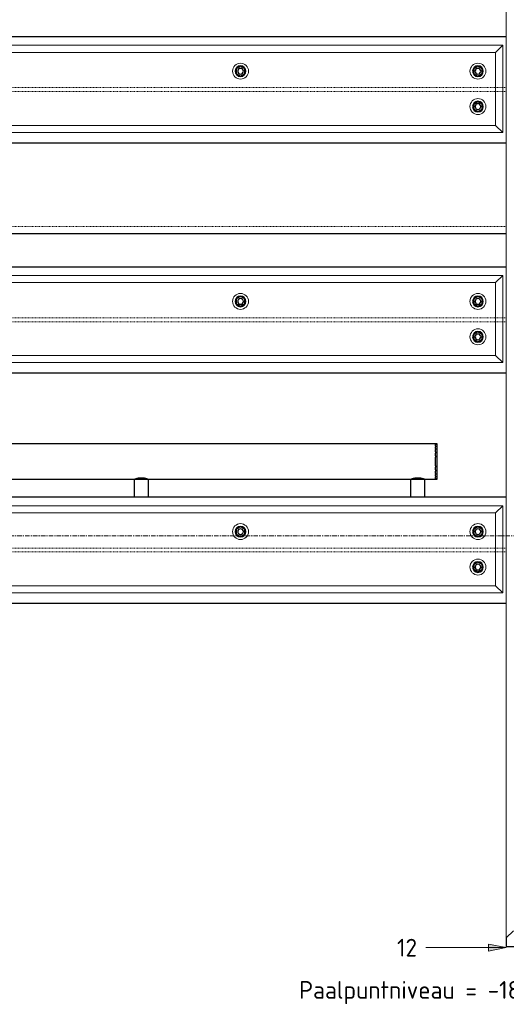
# Model space of a CAD drawing. Header units: millimetres. Extents: x -253989 to -201512, y -82117 to 103114.
# Tile 37 of 67: x -231768 to -230395, y -1322 to 1457. Entities that reach past the tile are written whole.
import ezdxf

# ---------------------------------------------------------------- set-up
doc = ezdxf.new("R2010")
doc.units = ezdxf.units.MM
doc.linetypes.add('Grid Line', pattern=[22.225, 12.7, -3.175, 3.175, -3.175])
doc.linetypes.add('XX-HIDDEN', pattern=[4, 2, -2])
for name, color, linetype, lineweight in [('N-CO-BC-BETONVORM-G', 50, 'Continuous', 25), ('N-CO-BC-BETONVORM-G-1', 50, 'XX-HIDDEN', 18), ('N-CO-BC-BETONVORM-GN', 10, 'XX-HIDDEN', 18), ('N-CO-KC-KUNSTSTOFVORM-G', 7, 'Continuous', 13), ('N-CO-SC-STAALVORM-G', 10, 'Continuous', 25), ('X-XX-AL-T25-1', 7, 'Continuous', 13), ('X-XX-AL-VERWIJZING-G-1', 7, 'Grid Line', 18)]:
    doc.layers.add(name, color=color, linetype=linetype, lineweight=lineweight)
doc.styles.add('NLCS-ISO_1', font='NLCS-ISO.ttf', dxfattribs={"height": 50})

# ---------------------------------------------------------------- blocks, each defined once
blk = doc.blocks.new('GM_Hakorit_3820 - GM_Hakorit_3820-3712024-Section 12')
at = {"layer": 'N-CO-KC-KUNSTSTOFVORM-G'}
for p, q in [((250572.7, -1134.9), (250572.7, 2684.9)), ((250572.7, -1135), (250592.7, -1115))]:
    blk.add_line(p, q, dxfattribs=at)
blk = doc.blocks.new('GM_Hakorit_4490 - GM_Hakorit_4490-3691116-Section 12')
at = {"layer": 'N-CO-KC-KUNSTSTOFVORM-G'}
for p, q in [((250562.7, 2685), (246182.8, 2685)), ((250542.7, 2665), (250562.7, 2685)), ((250562.7, 2684.9), (250562.7, 2439.1)), ((250542.7, 2665), (246202.7, 2665)), ((250542.7, 2459), (250542.7, 2665)), ((250542.7, 2459), (246202.7, 2459)), ((250562.7, 2439), (250542.7, 2459)), ((250562.7, 2439), (246182.8, 2439))]:
    blk.add_line(p, q, dxfattribs=at)
for centre, start, end in [((249822.7, 2612), 0, 180), ((250492.7, 2612), 0, 180), ((249822.7, 2612), 180, 0), ((250492.7, 2612), 180, 0), ((250492.7, 2512), 0, 180), ((250492.7, 2512), 180, 0)]:
    blk.add_arc(centre, 22.5, start, end, dxfattribs=at)
blk = doc.blocks.new('GM_Bouten_Moeren_Zeskant - M16-3610774-Section 12')
at = {"layer": 'N-CO-SC-STAALVORM-G'}
for p, q in [((243192.7, 2625.8), (243180.7, 2618.8)), ((243180.7, 2618.8), (243180.7, 2605)), ((243204.7, 2618.8), (243192.7, 2625.8)), ((243204.7, 2605), (243204.7, 2618.8)), ((243180.7, 2605), (243192.7, 2598.1)), ((243192.7, 2598.1), (243204.7, 2605))]:
    blk.add_line(p, q, dxfattribs=at)
for radius, start, end in [(15, 0, 180), (8, 0, 180), (15, 180, 0), (8, 180, 0)]:
    blk.add_arc((243192.7, 2611.9), radius, start, end, dxfattribs=at)
blk = doc.blocks.new('GM_Haalbuis_4000 - GM_Haalbuis_4000-3601514-Section 12')
at = {"layer": 'N-CO-SC-STAALVORM-G'}
for p, q in [((250372.7, 260), (246372.7, 260)), ((250377.7, 260), (250372.7, 260)), ((250372.7, 258.4), (250372.7, 260)), ((250372.7, 258.3), (250372.7, 257.4)), ((250372.7, 254.1), (250372.7, 257.4)), ((250372.7, 254.1), (250372.7, 251.7)), ((250372.7, 247), (250372.7, 251.7)), ((250377.7, 210), (250377.7, 260)), ((250372.7, 247), (250372.7, 243.6)), ((250372.7, 237.5), (250372.7, 243.6)), ((250372.7, 237.6), (250372.7, 233.5)), ((250372.7, 225.9), (250372.7, 233.6)), ((250372.7, 225.9), (250372.7, 222.1)), ((250372.7, 210), (250372.7, 222.1)), ((250372.7, 197.9), (250372.7, 210)), ((250372.7, 197.9), (250372.7, 193.7)), ((250377.7, 160), (250377.7, 210)), ((250372.7, 186.4), (250372.7, 193.7)), ((250372.7, 186.5), (250372.7, 182.4)), ((250372.7, 176.4), (250372.7, 182.5)), ((250372.7, 176.4), (250372.7, 173)), ((250372.7, 168.3), (250372.7, 173)), ((250372.7, 168.3), (250372.7, 165.9)), ((246372.7, 160), (250372.7, 160)), ((249522.7, 160), (249522.7, 110)), ((249562.7, 110), (249562.7, 160)), ((250302.7, 160), (250302.7, 110)), ((250342.7, 110), (250342.7, 160)), ((250372.7, 162.6), (250372.7, 165.9)), ((250372.7, 162.6), (250372.7, 161.7)), ((250372.7, 160), (250372.7, 161.6)), ((250372.7, 160), (250377.7, 160))]:
    blk.add_line(p, q, dxfattribs=at)
for points, knots in [([(249522.8, 160), (249522.8, 160), (249523, 160.1), (249523.4, 160.3), (249523.9, 160.5), (249524.6, 160.7), (249525.4, 161), (249526.2, 161.3), (249526.9, 161.5), (249527.2, 161.6), (249527.4, 161.7)], [-0.9884455, -0.9884455, -0.9884455, -0.9884455, -0.9444444, -0.9166667, -0.8888889, -0.8611111, -0.8333333, -0.8055556, -0.7916667, -0.7777778, -0.7777778, -0.7777778, -0.7777778]), ([(249527.4, 161.7), (249527.6, 161.7), (249528, 161.9), (249528.8, 162.1), (249529.9, 162.4), (249531, 162.7), (249532, 162.9), (249532.7, 163.1), (249533.5, 163.2), (249534.5, 163.4), (249535.8, 163.7), (249537.5, 163.9), (249539.2, 164.1), (249541, 164.1), (249542.7, 164.2), (249544.5, 164.1), (249546.3, 164.1), (249548, 163.9), (249549.6, 163.7), (249551, 163.4), (249552, 163.2), (249552.8, 163.1), (249553.5, 162.9), (249554.5, 162.7), (249555.6, 162.4), (249556.7, 162.1), (249557.5, 161.9), (249557.9, 161.7), (249558, 161.7)], [-0.7777778, -0.7777778, -0.7777778, -0.7777778, -0.7638889, -0.75, -0.7222222, -0.6944444, -0.6805556, -0.6666667, -0.6527778, -0.6388889, -0.6111111, -0.5833333, -0.5555556, -0.5277778, -0.5, -0.4722222, -0.4444444, -0.4166667, -0.3888889, -0.3611111, -0.3472222, -0.3333333, -0.3194444, -0.3055556, -0.2777778, -0.25, -0.2361111, -0.2222222, -0.2222222, -0.2222222, -0.2222222]), ([(249558, 161.7), (249558.2, 161.6), (249558.6, 161.5), (249559.3, 161.3), (249560.1, 161), (249560.9, 160.7), (249561.5, 160.5), (249562.1, 160.3), (249562.5, 160.1), (249562.7, 160), (249562.7, 160)], [-0.2222222, -0.2222222, -0.2222222, -0.2222222, -0.2083333, -0.1944444, -0.1666667, -0.1388889, -0.1111111, -0.0833333, -0.0555556, -0.0115495, -0.0115495, -0.0115495, -0.0115495]), ([(250302.8, 160), (250302.8, 160), (250303, 160.1), (250303.4, 160.3), (250303.9, 160.5), (250304.6, 160.7), (250305.4, 161), (250306.2, 161.3), (250306.9, 161.5), (250307.2, 161.6), (250307.4, 161.7)], [-0.9884455, -0.9884455, -0.9884455, -0.9884455, -0.9444444, -0.9166667, -0.8888889, -0.8611111, -0.8333333, -0.8055556, -0.7916667, -0.7777778, -0.7777778, -0.7777778, -0.7777778]), ([(250307.4, 161.7), (250307.6, 161.7), (250308, 161.9), (250308.8, 162.1), (250309.9, 162.4), (250311, 162.7), (250312, 162.9), (250312.7, 163.1), (250313.5, 163.2), (250314.5, 163.4), (250315.8, 163.7), (250317.5, 163.9), (250319.2, 164.1), (250321, 164.1), (250322.7, 164.2), (250324.5, 164.1), (250326.3, 164.1), (250328, 163.9), (250329.6, 163.7), (250331, 163.4), (250332, 163.2), (250332.8, 163.1), (250333.5, 162.9), (250334.5, 162.7), (250335.6, 162.4), (250336.7, 162.1), (250337.5, 161.9), (250337.9, 161.7), (250338, 161.7)], [-0.7777778, -0.7777778, -0.7777778, -0.7777778, -0.7638889, -0.75, -0.7222222, -0.6944444, -0.6805556, -0.6666667, -0.6527778, -0.6388889, -0.6111111, -0.5833333, -0.5555556, -0.5277778, -0.5, -0.4722222, -0.4444444, -0.4166667, -0.3888889, -0.3611111, -0.3472222, -0.3333333, -0.3194444, -0.3055556, -0.2777778, -0.25, -0.2361111, -0.2222222, -0.2222222, -0.2222222, -0.2222222]), ([(250338, 161.7), (250338.2, 161.6), (250338.6, 161.5), (250339.3, 161.3), (250340.1, 161), (250340.9, 160.7), (250341.5, 160.5), (250342.1, 160.3), (250342.5, 160.1), (250342.7, 160), (250342.7, 160)], [-0.2222222, -0.2222222, -0.2222222, -0.2222222, -0.2083333, -0.1944444, -0.1666667, -0.1388889, -0.1111111, -0.0833333, -0.0555556, -0.0115495, -0.0115495, -0.0115495, -0.0115495])]:
    blk.add_open_spline(points, degree=3, knots=knots, dxfattribs=at)
blk = doc.blocks.new('NLI_Balk_Buis - ø813_20-3672000-Section 12')
at = {"layer": 'N-CO-BC-BETONVORM-GN'}
blk.add_line((250572.7, 873.5), (246172.7, 873.5), dxfattribs=at)
at = {"layer": 'N-CO-SC-STAALVORM-G'}
blk.add_line((247853, 853.5), (250572.7, 853.5), dxfattribs=at)
blk = doc.blocks.new('NLI_Balk_H - HEB300-V5-Section 12')
at = {"layer": 'N-CO-BC-BETONVORM-GN'}
for p, q in [((246202.8, 2565.5), (250542.7, 2565.5)), ((250542.8, 2565.5), (250562.7, 2565.5)), ((250562.7, 2565.5), (250572.7, 2565.5)), ((246202.8, 2554.5), (250542.7, 2554.5)), ((250542.8, 2554.5), (250562.7, 2554.5)), ((250562.7, 2554.5), (250572.7, 2554.5))]:
    blk.add_line(p, q, dxfattribs=at)

msp = doc.modelspace()

# ---------------------------------------------------------------- hatches: boundary and pattern name
at = {"layer": 'X-XX-AL-T25-1'}
msp.add_hatch(color=256, dxfattribs=at).paths.add_polyline_path([(-230395.6, -1162.5), (-230445.6, -1152.5), (-230445.6, -1172.5)], flags=0)

# ---------------------------------------------------------------- linework, layer by layer
at = {"layer": 'N-CO-SC-STAALVORM-G'}
for p, q in [((-234795, 1410), (-230395, 1410)), ((-234795, 1110), (-230395, 1110)), ((-234795, 760), (-230395, 760)), ((-234795, 460), (-230395, 460)), ((-234795, 110), (-230395, 110)), ((-234795, -190), (-230395, -190)), ((-230395, -1135), (-230395, -1160)), ((-230363, -1160), (-230395, -1160))]:
    msp.add_line(p, q, dxfattribs=at)
at = {"layer": 'X-XX-AL-T25-1'}
for p, q in [((-230621, -1162.5), (-230622.4, -1162.5)), ((-230395.6, -1162.5), (-230621, -1162.5)), ((-230395.6, -1162.5), (-230445.6, -1152.5)), ((-230445.6, -1152.5), (-230445.6, -1172.5)), ((-230445.6, -1172.5), (-230395.6, -1162.5))]:
    msp.add_line(p, q, dxfattribs=at)
at = {"layer": 'X-XX-AL-VERWIJZING-G-1'}
msp.add_line((-239509.5, 0), (-226978.8, 0), dxfattribs=at)

# ---------------------------------------------------------------- block references
at = {"layer": 'N-CO-BC-BETONVORM-G'}
for name, p in [('GM_Hakorit_3820 - GM_Hakorit_3820-3712024-Section 12', (-480967.7, 0)), ('GM_Hakorit_4490 - GM_Hakorit_4490-3691116-Section 12', (-480967.7, -1300)), ('GM_Bouten_Moeren_Zeskant - M16-3610774-Section 12', (-474337.7, -1300)), ('GM_Bouten_Moeren_Zeskant - M16-3610774-Section 12', (-473667.7, -1300)), ('GM_Bouten_Moeren_Zeskant - M16-3610774-Section 12', (-473667.7, -1400)), ('GM_Hakorit_4490 - GM_Hakorit_4490-3691116-Section 12', (-480967.7, -1950)), ('GM_Bouten_Moeren_Zeskant - M16-3610774-Section 12', (-474337.7, -1950)), ('GM_Bouten_Moeren_Zeskant - M16-3610774-Section 12', (-473667.7, -1950)), ('GM_Bouten_Moeren_Zeskant - M16-3610774-Section 12', (-473667.7, -2050)), ('GM_Haalbuis_4000 - GM_Haalbuis_4000-3601514-Section 12', (-480967.7, 0)), ('GM_Hakorit_4490 - GM_Hakorit_4490-3691116-Section 12', (-480967.7, -2600)), ('GM_Bouten_Moeren_Zeskant - M16-3610774-Section 12', (-474337.7, -2600)), ('GM_Bouten_Moeren_Zeskant - M16-3610774-Section 12', (-473667.7, -2600)), ('GM_Bouten_Moeren_Zeskant - M16-3610774-Section 12', (-473667.7, -2700))]:
    msp.add_blockref(name, p, dxfattribs=at)
at = {"layer": 'N-CO-BC-BETONVORM-G-1'}
for name, p in [('NLI_Balk_Buis - ø813_20-3672000-Section 12', (-480967.7, 0)), ('NLI_Balk_H - HEB300-V5-Section 12', (-480967.7, -1300)), ('NLI_Balk_H - HEB300-V5-Section 12', (-480967.7, -1950)), ('NLI_Balk_H - HEB300-V5-Section 12', (-480967.7, -2600))]:
    msp.add_blockref(name, p, dxfattribs=at)

# ---------------------------------------------------------------- texts
at = {"layer": 'X-XX-AL-T25-1', "char_height": 50, "attachment_point": 1, "style": 'NLCS-ISO_1'}
for s, insert, width in [('12', (-230703.2, -1137.5), 73.755), ('Paalpuntniveau = -18.000', (-230979.6, -1256.8), 941.181)]:
    msp.add_mtext(s, dxfattribs=dict(at, insert=insert, width=width))

doc.saveas('drawing.dxf')
